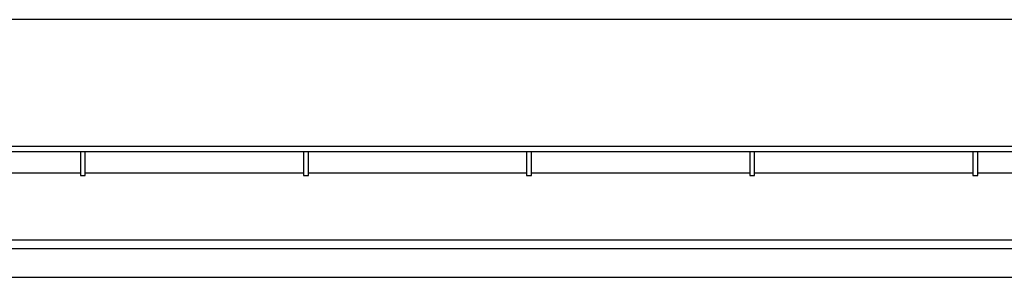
# Model space of a CAD drawing. Header units: millimetres. Extents: x 59331 to 112314, y -16110 to 34390.
# Tile 87 of 198: x 83750 to 84148, y -1987 to -1883. Entities that reach past the tile are written whole.
import ezdxf

# ---------------------------------------------------------------- set-up
doc = ezdxf.new("R2010")
doc.units = ezdxf.units.MM
doc.set_wipeout_variables(frame=1)
for name, color, linetype in [('_HSA_WIDOKOWE', 1, 'Continuous'), ('_HSA_WIDOKOWE_CIENKIE', 8, 'Continuous'), ('_HSA_ŚCIANY_CIENKIE', 2, 'Continuous'), ('_HSA_ŚCIANY_DZIAŁOWE', 6, 'Continuous')]:
    doc.layers.add(name, color=color, linetype=linetype)

# ---------------------------------------------------------------- blocks, each defined once
blk = doc.blocks.new('*U61')
blk.add_wipeout([(0, 8.5), (0, 0), (10264, 0), (10264, 8.5)])
for p, q in [((10264, 8.5), (0, 8.5)), ((10264, 0), (0, 0))]:
    blk.add_line(p, q)
for points in [[(7299.47, -1), (7301.47, -1), (7301.47, 8.5), (7299.47, 8.5)], [(7389.47, -1), (7391.47, -1), (7391.47, 8.5), (7389.47, 8.5)], [(7479.47, -1), (7481.47, -1), (7481.47, 8.5), (7479.47, 8.5)], [(7569.47, -1), (7571.47, -1), (7571.47, 8.5), (7569.47, 8.5)], [(7659.47, -1), (7661.47, -1), (7661.47, 8.5), (7659.47, 8.5)]]:
    blk.add_wipeout(points)
for points in [[(7299.47, -1), (7301.47, -1), (7301.47, 8.5), (7299.47, 8.5)], [(7389.47, -1), (7391.47, -1), (7391.47, 8.5), (7389.47, 8.5)], [(7479.47, -1), (7481.47, -1), (7481.47, 8.5), (7479.47, 8.5)], [(7569.47, -1), (7571.47, -1), (7571.47, 8.5), (7569.47, 8.5)], [(7659.47, -1), (7661.47, -1), (7661.47, 8.5), (7659.47, 8.5)]]:
    blk.add_lwpolyline(points, close=True)

msp = doc.modelspace()

# ---------------------------------------------------------------- linework, layer by layer
at = {"layer": '_HSA_WIDOKOWE_CIENKIE', "ltscale": 10}
msp.add_line((86765.83, -1882.61), (76475.33, -1882.61), dxfattribs=at)
at = {"layer": '_HSA_ŚCIANY_CIENKIE', "ltscale": 10}
for p, q in [((86739.33, -1933.82), (76475.33, -1933.82)), ((86739.33, -1971.69), (76475.33, -1971.69))]:
    msp.add_line(p, q, dxfattribs=at)
at = {"layer": '_HSA_ŚCIANY_DZIAŁOWE', "ltscale": 10}
for p, q in [((86739.33, -1975.14), (76475.33, -1975.14)), ((86739.33, -1986.69), (76475.33, -1986.69))]:
    msp.add_line(p, q, dxfattribs=at)

# ---------------------------------------------------------------- block references
at = {"layer": '_HSA_WIDOKOWE'}
msp.add_blockref('*U61', (76475.33, -1944.56), dxfattribs=at)

doc.saveas('drawing.dxf')
